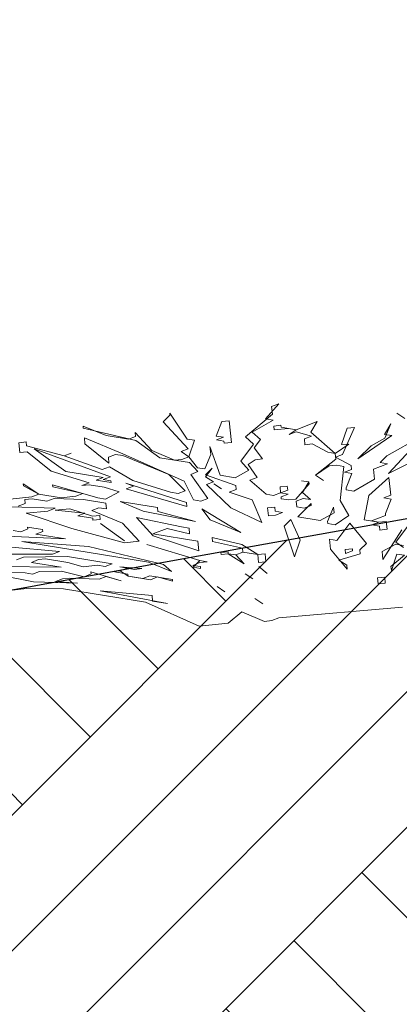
# Model space of a CAD drawing. Header units: millimetres. Extents: x 208545 to 5957542, y -593447 to 257160.
# Tile 19 of 60: x 5934315 to 5934829, y -589538 to -588205. Entities that reach past the tile are written whole.
import ezdxf

# ---------------------------------------------------------------- set-up
doc = ezdxf.new("R2010")
doc.units = ezdxf.units.MM
doc.header["$MEASUREMENT"] = 0
for name, color, linetype, lineweight in [('Opisy - Etykiety_Nr_pióra__1', 7, 'Continuous', 13), ('Sytuacja - Teren_Nr_pióra__1', 7, 'Continuous', 13), ('Sytuacja - Teren_Nr_pióra__21', 7, 'Continuous', 25), ('Wnętrze - Umeblowanie_Nr_pióra__2', 8, 'Continuous', 13)]:
    doc.layers.add(name, color=color, linetype=linetype, lineweight=lineweight)
doc.layers.add('Wnętrze - Umeblowanie', color=7, linetype='Continuous')
doc.dimstyles.new('STYL_AUTOMATYCZNY__3', dxfattribs={"dimtxt": 0.18, "dimasz": 364.8, "dimexe": 0.18, "dimexo": 0.0625, "dimgap": 0, "dimtad": 0, "dimtih": 1, "dimtoh": 1, "dimdec": 4, "dimzin": 0, "dimdsep": 46, "dimcen": 0.09, "dimadec": 0, "dimazin": 0, "dimtfac": 1, "dimtdec": 4, "dimtmove": 0, "dimatfit": 3, "dimldrblk": 'ARROWHEAD_11', "dimfxl": 1, "dimtolj": 1, "dimtzin": 0, "dimarcsym": 0})

# ---------------------------------------------------------------- blocks, each defined once
blk = doc.blocks.new('Krzewy 27[8]_4', base_point=(5934503.4, -589034.4))
at = {"layer": 'Wnętrze - Umeblowanie_Nr_pióra__2', "color": 8, "linetype": 'Continuous', "lineweight": 13}
for p, q in [((5934665.5, -588725), (5934647.8, -588745.6)), ((5934656, -588728.7), (5934665.5, -588725)), ((5934518.2, -588740.3), (5934518, -588737.6)), ((5934518, -588737.6), (5934541.5, -588772.8)), ((5934620.6, -588769.9), (5934657.1, -588739.3)), ((5934657.1, -588739.3), (5934656, -588728.7)), ((5934825.7, -588737.9), (5934836.4, -588744.8)), ((5934836.4, -588744.8), (5934825.7, -588737.9)), ((5934509.2, -588749.3), (5934518.2, -588740.3)), ((5934542.8, -588786.1), (5934509.2, -588749.3)), ((5934580.7, -588768.7), (5934588.6, -588749.1)), ((5934588.6, -588749.1), (5934598.5, -588748.1)), ((5934598.5, -588748.1), (5934601.5, -588777.3)), ((5934657.9, -588747.3), (5934629.8, -588763.6)), ((5934647.8, -588745.6), (5934657.9, -588747.3)), ((5934689.1, -588760.1), (5934717.7, -588749.1)), ((5934717.7, -588749.1), (5934709.2, -588763.4)), ((5934817.3, -588752.2), (5934808.8, -588766.5)), ((5934809.4, -588771.8), (5934817.3, -588752.2)), ((5934811.9, -588795.7), (5934886.9, -588753)), ((5934400.9, -588757.9), (5934400.7, -588755.2)), ((5934400.7, -588755.2), (5934431.8, -588768.1)), ((5934472.2, -588774.6), (5934400.9, -588757.9)), ((5934471.6, -588769.3), (5934471.1, -588764)), ((5934471.1, -588764), (5934493.5, -588788.5)), ((5934629.8, -588763.6), (5934640.8, -588773.2)), ((5934658.8, -588755.2), (5934668.6, -588754.2)), ((5934659.3, -588760.5), (5934658.8, -588755.2)), ((5934679, -588758.5), (5934659.3, -588760.5)), ((5934668.6, -588754.2), (5934668.9, -588756.9)), ((5934668.9, -588756.9), (5934689.1, -588760.1)), ((5934689.1, -588760.1), (5934679, -588758.5)), ((5934679.8, -588766.5), (5934689.1, -588760.1)), ((5934689.3, -588762.8), (5934679.8, -588766.5)), ((5934709.8, -588768.7), (5934689.3, -588762.8)), ((5934709.2, -588763.4), (5934742, -588792.2)), ((5934750.7, -588780.3), (5934758.3, -588758)), ((5934768.2, -588757.3), (5934752.1, -588793.8)), ((5934758.3, -588758), (5934768.2, -588757.3)), ((5934808.8, -588766.5), (5934818.9, -588768.1)), ((5934313.6, -588777.7), (5934323.5, -588776.6)), ((5934315, -588790.9), (5934313.6, -588777.7)), ((5934323.5, -588776.6), (5934324, -588782)), ((5934403.1, -588779.1), (5934402.3, -588771.1)), ((5934402.3, -588771.1), (5934454.2, -588792.6)), ((5934435.6, -588805.3), (5934403.1, -588779.1)), ((5934431.8, -588768.1), (5934462.1, -588773)), ((5934462.1, -588773), (5934471.6, -588769.3)), ((5934504.4, -588798.1), (5934472.2, -588774.6)), ((5934541.5, -588772.8), (5934551.6, -588774.4)), ((5934551.6, -588774.4), (5934543.9, -588796.7)), ((5934590.8, -588770.3), (5934580.7, -588768.7)), ((5934581.3, -588774), (5934590.8, -588770.3)), ((5934591.4, -588775.6), (5934581.3, -588774)), ((5934591.7, -588778.3), (5934591.4, -588775.6)), ((5934601.5, -588777.3), (5934591.7, -588778.3)), ((5934614.1, -588802.8), (5934631.5, -588779.5)), ((5934631.5, -588779.5), (5934620.6, -588769.9)), ((5934640.8, -588773.2), (5934632.1, -588784.8)), ((5934700.3, -588772.4), (5934709.8, -588768.7)), ((5934701.1, -588780.4), (5934700.3, -588772.4)), ((5934710.9, -588779.3), (5934701.1, -588780.4)), ((5934731.9, -588790.6), (5934710.9, -588779.3)), ((5934742, -588792.2), (5934760.6, -588779.5)), ((5934760.6, -588779.5), (5934750.7, -588780.3)), ((5934818.9, -588768.1), (5934772.6, -588799.8)), ((5934790.6, -588781.8), (5934809.4, -588771.8)), ((5934324.8, -588789.9), (5934315, -588790.9)), ((5934324, -588782), (5934375, -588795.4)), ((5934357.3, -588816.1), (5934324.8, -588789.9)), ((5934377.3, -588816.7), (5934334.4, -588786.2)), ((5934334.4, -588786.2), (5934437.6, -588823.8)), ((5934375, -588795.4), (5934384.6, -588791.8)), ((5934384.6, -588791.8), (5934375, -588795.4)), ((5934454.2, -588792.6), (5934537.4, -588829.6)), ((5934493.5, -588788.5), (5934524.6, -588801.4)), ((5934533.3, -588789.7), (5934542.8, -588786.1)), ((5934543.9, -588796.7), (5934533.3, -588789.7)), ((5934573.4, -588793.6), (5934572.3, -588783)), ((5934572.3, -588783), (5934586.3, -588821.8)), ((5934632.1, -588784.8), (5934643.5, -588799.8)), ((5934742, -588792.2), (5934731.9, -588790.6)), ((5934742.8, -588800.2), (5934742, -588792.2)), ((5934772.6, -588799.8), (5934790.6, -588781.8)), ((5934814.4, -588819.6), (5934850.1, -588781)), ((5934375, -588795.4), (5934426.6, -588814.2)), ((5934444.3, -588793.6), (5934434.8, -588797.3)), ((5934434.8, -588797.3), (5934435.6, -588805.3)), ((5934454.4, -588795.2), (5934444.3, -588793.6)), ((5934516.7, -588821), (5934454.4, -588795.2)), ((5934544.8, -588804.7), (5934504.4, -588798.1)), ((5934524.6, -588801.4), (5934534.4, -588800.4)), ((5934534.4, -588800.4), (5934543.9, -588796.7)), ((5934543.9, -588796.7), (5934555.4, -588811.6)), ((5934556, -588816.9), (5934544.8, -588804.7)), ((5934565.5, -588813.2), (5934573.4, -588793.6)), ((5934625.3, -588815.1), (5934614.1, -588802.8)), ((5934633.7, -588800.8), (5934624.4, -588807.1)), ((5934643.5, -588799.8), (5934633.7, -588800.8)), ((5934715.3, -588821.8), (5934742.8, -588800.2)), ((5934752.1, -588793.8), (5934742.6, -588797.5)), ((5934742.6, -588797.5), (5934763.6, -588808.8)), ((5934793.9, -588813.7), (5934813, -588806.3)), ((5934802.9, -588804.7), (5934811.9, -588795.7)), ((5934813, -588806.3), (5934802.9, -588804.7)), ((5934861.5, -588795.9), (5934814.4, -588819.6)), ((5934408.7, -588832.2), (5934357.3, -588816.1)), ((5934427.7, -588824.9), (5934377.3, -588816.7)), ((5934426.6, -588814.2), (5934436.2, -588810.6)), ((5934436.2, -588810.6), (5934467.9, -588828.7)), ((5934546.4, -588820.6), (5934556, -588816.9)), ((5934555.4, -588811.6), (5934565.5, -588813.2)), ((5934575.3, -588812.2), (5934566.3, -588821.2)), ((5934566.6, -588823.9), (5934575.3, -588812.2)), ((5934606.5, -588825.1), (5934625.3, -588815.1)), ((5934624.4, -588807.1), (5934636.2, -588824.7)), ((5934733.9, -588809.2), (5934715.3, -588821.8)), ((5934743.7, -588808.1), (5934733.9, -588809.2)), ((5934753.8, -588809.8), (5934743.7, -588808.1)), ((5934748.6, -588855.9), (5934753.8, -588809.8)), ((5934764.1, -588814.1), (5934754.6, -588817.7)), ((5934754.6, -588817.7), (5934764.7, -588819.4)), ((5934764.7, -588819.4), (5934756.8, -588839)), ((5934763.6, -588808.8), (5934764.1, -588814.1)), ((5934795.3, -588826.9), (5934793.9, -588813.7)), ((5934319.7, -588836.1), (5934319.4, -588833.4)), ((5934319.4, -588833.4), (5934340.7, -588847.3)), ((5934399.1, -588835.9), (5934408.7, -588832.2)), ((5934418.2, -588828.5), (5934427.7, -588824.9)), ((5934438.4, -588831.8), (5934418.2, -588828.5)), ((5934437.6, -588823.8), (5934428, -588827.5)), ((5934428, -588827.5), (5934438.1, -588829.2)), ((5934438.1, -588829.2), (5934438.4, -588831.8)), ((5934468.7, -588836.7), (5934458.3, -588832.4)), ((5934458.3, -588832.4), (5934540.5, -588858.8)), ((5934467.9, -588828.7), (5934519.2, -588844.9)), ((5934538.8, -588842.9), (5934516.7, -588821)), ((5934537.4, -588829.6), (5934550, -588855.1)), ((5934569.7, -588853.1), (5934546.4, -588820.6)), ((5934566.3, -588821.2), (5934607.6, -588835.7)), ((5934577.3, -588830.8), (5934566.6, -588823.9)), ((5934567.7, -588834.5), (5934577.3, -588830.8)), ((5934588.2, -588840.4), (5934577.5, -588833.5)), ((5934577.5, -588833.5), (5934588.2, -588840.4)), ((5934586.3, -588821.8), (5934606.5, -588825.1)), ((5934636.2, -588824.7), (5934626.6, -588828.4)), ((5934626.6, -588828.4), (5934648.5, -588847.6)), ((5934688.9, -588854.1), (5934706.6, -588833.5)), ((5934706.3, -588830.8), (5934696.2, -588829.2)), ((5934696.2, -588829.2), (5934706.3, -588830.8)), ((5934706.3, -588830.8), (5934697.9, -588845.1)), ((5934706.6, -588833.5), (5934706.3, -588830.8)), ((5934715.3, -588821.8), (5934726, -588828.8)), ((5934726, -588828.8), (5934715.3, -588821.8)), ((5934767.2, -588843.3), (5934795.3, -588826.9)), ((5934787.7, -588849.2), (5934814.9, -588824.9)), ((5934814.9, -588824.9), (5934817.4, -588848.8)), ((5934340.7, -588847.3), (5934319.7, -588836.1)), ((5934359.5, -588837.3), (5934359.3, -588834.7)), ((5934359.3, -588834.7), (5934420.7, -588852.4)), ((5934400.2, -588846.5), (5934359.5, -588837.3)), ((5934390.7, -588850.2), (5934400.2, -588846.5)), ((5934408.9, -588834.9), (5934399.1, -588835.9)), ((5934429.1, -588838.1), (5934408.9, -588834.9)), ((5934449.6, -588844.1), (5934429.1, -588838.1)), ((5934430.8, -588854.1), (5934449.6, -588844.1)), ((5934459.1, -588840.4), (5934468.7, -588836.7)), ((5934541, -588864.1), (5934459.1, -588840.4)), ((5934519.2, -588844.9), (5934529.3, -588846.5)), ((5934529.3, -588846.5), (5934538.8, -588842.9)), ((5934600.8, -588865.9), (5934567.7, -588834.5)), ((5934608.1, -588841), (5934598.6, -588844.7)), ((5934598.6, -588844.7), (5934629.4, -588854.9)), ((5934607.6, -588835.7), (5934608.1, -588841)), ((5934658.6, -588849.2), (5934668.1, -588845.5)), ((5934667.3, -588837.6), (5934677.1, -588836.5)), ((5934668.1, -588845.5), (5934667.3, -588837.6)), ((5934677.7, -588841.8), (5934668.1, -588845.5)), ((5934668.1, -588845.5), (5934678.2, -588847.2)), ((5934677.1, -588836.5), (5934677.7, -588841.8)), ((5934697.9, -588845.1), (5934708.8, -588854.7)), ((5934756.8, -588839), (5934757.1, -588841.6)), ((5934757.1, -588841.6), (5934767.2, -588843.3)), ((5934301.7, -588854.1), (5934331.2, -588851)), ((5934312.6, -588863.7), (5934322.2, -588860)), ((5934321.6, -588854.7), (5934331.5, -588853.7)), ((5934322.2, -588860), (5934321.6, -588854.7)), ((5934331.2, -588851), (5934340.7, -588847.3)), ((5934331.5, -588853.7), (5934351.7, -588856.9)), ((5934340.7, -588847.3), (5934371, -588852.2)), ((5934351.7, -588856.9), (5934361.2, -588853.3)), ((5934361.2, -588853.3), (5934401, -588854.5)), ((5934371, -588852.2), (5934390.7, -588850.2)), ((5934401, -588854.5), (5934431.3, -588859.4)), ((5934420.7, -588852.4), (5934430.8, -588854.1)), ((5934431.3, -588859.4), (5934432.2, -588867.4)), ((5934482.1, -588870.2), (5934451, -588857.3)), ((5934451, -588857.3), (5934501.5, -588865.5)), ((5934540.5, -588858.8), (5934541, -588864.1)), ((5934550, -588855.1), (5934560.1, -588856.7)), ((5934560.1, -588856.7), (5934569.7, -588853.1)), ((5934629.4, -588854.9), (5934642.5, -588885.8)), ((5934648.5, -588847.6), (5934658.6, -588849.2)), ((5934678.2, -588847.2), (5934668.7, -588850.8)), ((5934668.7, -588850.8), (5934669, -588853.5)), ((5934669, -588853.5), (5934679.1, -588855.1)), ((5934679.1, -588855.1), (5934688.9, -588854.1)), ((5934698.7, -588853.1), (5934689.2, -588856.8)), ((5934689.2, -588856.8), (5934690, -588864.7)), ((5934709.4, -588860), (5934691.4, -588878)), ((5934708.8, -588854.7), (5934698.7, -588853.1)), ((5934709.6, -588862.7), (5934709.4, -588860)), ((5934760.7, -588876.2), (5934748.6, -588855.9)), ((5934781.1, -588882.1), (5934787.7, -588849.2)), ((5934817.4, -588848.8), (5934807.8, -588852.5)), ((5934807.8, -588852.5), (5934817.9, -588854.1)), ((5934817.9, -588854.1), (5934810.1, -588873.7)), ((5934362.6, -588866.5), (5934302.8, -588864.7)), ((5934323.6, -588873.3), (5934353, -588870.2)), ((5934385.3, -588893.7), (5934323.6, -588873.3)), ((5934353, -588870.2), (5934362.6, -588866.5)), ((5934362.9, -588869.2), (5934382.5, -588867.1)), ((5934403, -588873.1), (5934362.9, -588869.2)), ((5934382.5, -588867.1), (5934413.3, -588877.4)), ((5934393.4, -588876.7), (5934403, -588873.1)), ((5934422.1, -588865.7), (5934412.5, -588869.4)), ((5934412.5, -588869.4), (5934454, -588886.6)), ((5934432.2, -588867.4), (5934422.1, -588865.7)), ((5934553, -588884.3), (5934482.1, -588870.2)), ((5934501.5, -588865.5), (5934502, -588870.8)), ((5934502, -588870.8), (5934553, -588884.3)), ((5934572.7, -588882.3), (5934561.2, -588867.4)), ((5934561.2, -588867.4), (5934614.2, -588899.4)), ((5934642.5, -588885.8), (5934600.8, -588865.9)), ((5934650.4, -588866.1), (5934660.3, -588865.1)), ((5934651.5, -588876.8), (5934650.4, -588866.1)), ((5934660.3, -588865.1), (5934660.8, -588870.4)), ((5934660.8, -588870.4), (5934670.9, -588872.1)), ((5934670.9, -588872.1), (5934661.4, -588875.7)), ((5934690, -588864.7), (5934700.1, -588866.4)), ((5934700.1, -588866.4), (5934709.6, -588862.7)), ((5934721.7, -588882.9), (5934740.5, -588872.9)), ((5934739.6, -588864.9), (5934731.8, -588884.5)), ((5934740.5, -588872.9), (5934739.6, -588864.9)), ((5934413.6, -588880), (5934393.4, -588876.7)), ((5934413.3, -588877.4), (5934423.2, -588876.3)), ((5934413.9, -588882.7), (5934413.6, -588880)), ((5934423.7, -588881.7), (5934413.9, -588882.7)), ((5934423.2, -588876.3), (5934423.7, -588881.7)), ((5934454, -588886.6), (5934476.4, -588911.1)), ((5934495.5, -588903.7), (5934473.1, -588879.2)), ((5934473.1, -588879.2), (5934534, -588891.7)), ((5934614.2, -588899.4), (5934572.7, -588882.3)), ((5934661.4, -588875.7), (5934651.5, -588876.8)), ((5934672.8, -588890.7), (5934681.8, -588881.7)), ((5934681.8, -588881.7), (5934694.7, -588909.9)), ((5934691.4, -588878), (5934721.7, -588882.9)), ((5934731.8, -588884.5), (5934732, -588887.2)), ((5934742.1, -588888.8), (5934760.7, -588876.2)), ((5934744.3, -588910.1), (5934761.8, -588886.8)), ((5934761.8, -588886.8), (5934784.5, -588914)), ((5934801.3, -588885.4), (5934781.1, -588882.1)), ((5934810.3, -588876.4), (5934791.2, -588883.7)), ((5934791.2, -588883.7), (5934801.3, -588885.4)), ((5934791.8, -588889), (5934801.3, -588885.4)), ((5934801.3, -588885.4), (5934811.2, -588884.3)), ((5934810.1, -588873.7), (5934810.3, -588876.4)), ((5934811.2, -588884.3), (5934812.3, -588895)), ((5934306.1, -588896.6), (5934316.2, -588898.2)), ((5934316.2, -588898.2), (5934325.8, -588894.5)), ((5934325.8, -588894.5), (5934325.5, -588891.9)), ((5934325.5, -588891.9), (5934345.7, -588895.1)), ((5934346, -588897.8), (5934336.4, -588901.5)), ((5934345.7, -588895.1), (5934346, -588897.8)), ((5934456.8, -588913.1), (5934385.3, -588893.7)), ((5934424.3, -588887), (5934456.5, -588910.5)), ((5934456.5, -588910.5), (5934424.3, -588887)), ((5934514.3, -588893.7), (5934495.2, -588901.1)), ((5934544.9, -588901.3), (5934514.3, -588893.7)), ((5934534, -588891.7), (5934544.1, -588893.3)), ((5934544.1, -588893.3), (5934544.9, -588901.3)), ((5934687.1, -588932.1), (5934672.8, -588890.7)), ((5934732, -588887.2), (5934742.1, -588888.8)), ((5934801.9, -588890.7), (5934791.8, -588889)), ((5934802.4, -588896), (5934801.9, -588890.7)), ((5934812.3, -588895), (5934802.4, -588896)), ((5934806.6, -588935.8), (5934832.2, -588895.6)), ((5934841.4, -588889.2), (5934824, -588912.5)), ((5934376.8, -588908), (5934287, -588903.9)), ((5934347.9, -588916.4), (5934317.6, -588911.5)), ((5934317.6, -588911.5), (5934407.7, -588918.2)), ((5934336.4, -588901.5), (5934376.8, -588908)), ((5934476.4, -588911.1), (5934456.8, -588913.1)), ((5934495.2, -588901.1), (5934555.8, -588910.9)), ((5934557.2, -588924.2), (5934495.5, -588903.7)), ((5934555.8, -588910.9), (5934557.2, -588924.2)), ((5934575.7, -588911.5), (5934575.2, -588906.2)), ((5934575.2, -588906.2), (5934615.8, -588915.4)), ((5934616.4, -588920.7), (5934575.7, -588911.5)), ((5934694.7, -588909.9), (5934687.1, -588932.1)), ((5934735.6, -588921.7), (5934734.2, -588908.4)), ((5934734.2, -588908.4), (5934744.3, -588910.1)), ((5934824, -588912.5), (5934834.7, -588919.5)), ((5934368.7, -588925), (5934298.5, -588918.8)), ((5934489.3, -588939.3), (5934347.9, -588916.4)), ((5934359.1, -588928.6), (5934368.7, -588925)), ((5934407.7, -588918.2), (5934509.5, -588942.5)), ((5934558.6, -588937.4), (5934486.8, -588915.4)), ((5934486.8, -588915.4), (5934558.6, -588937.4)), ((5934587.2, -588926.4), (5934597, -588925.4)), ((5934587.5, -588929.1), (5934587.2, -588926.4)), ((5934597, -588925.4), (5934597.3, -588928)), ((5934616.9, -588926), (5934607.4, -588929.7)), ((5934607.4, -588929.7), (5934616.9, -588926)), ((5934615.8, -588915.4), (5934637.1, -588929.3)), ((5934616.9, -588926), (5934616.4, -588920.7)), ((5934637.1, -588929.3), (5934616.9, -588926)), ((5934758.3, -588948.9), (5934735.6, -588921.7)), ((5934755.5, -588922.3), (5934765.4, -588921.3)), ((5934756.1, -588927.6), (5934755.5, -588922.3)), ((5934765.6, -588924), (5934756.1, -588927.6)), ((5934765.4, -588921.3), (5934765.6, -588924)), ((5934784.5, -588914), (5934775.5, -588922.9)), ((5934775.5, -588922.9), (5934776, -588928.3)), ((5934824.3, -588915.2), (5934805.5, -588925.2)), ((5934805.5, -588925.2), (5934806.6, -588935.8)), ((5934834.4, -588916.8), (5934824.3, -588915.2)), ((5934279.7, -588928.8), (5934359.1, -588928.6)), ((5934310.3, -588936.4), (5934319.8, -588932.7)), ((5934319.8, -588932.7), (5934379.3, -588931.9)), ((5934340, -588936), (5934330.5, -588939.7)), ((5934330.5, -588939.7), (5934370.9, -588946.2)), ((5934349.8, -588935), (5934340, -588936)), ((5934380.1, -588939.9), (5934349.8, -588935)), ((5934379.3, -588931.9), (5934439.9, -588941.7)), ((5934400.6, -588945.8), (5934380.1, -588939.9)), ((5934520.4, -588952.1), (5934489.3, -588939.3)), ((5934558.8, -588940.1), (5934549.3, -588943.8)), ((5934549.6, -588946.4), (5934558.6, -588937.4)), ((5934558.6, -588937.4), (5934568.7, -588939.1)), ((5934568.7, -588939.1), (5934558.8, -588940.1)), ((5934597.3, -588928), (5934587.5, -588929.1)), ((5934618.6, -588941.9), (5934597.3, -588928)), ((5934597.3, -588928), (5934607.4, -588929.7)), ((5934607.4, -588929.7), (5934618.6, -588941.9)), ((5934637.1, -588929.3), (5934647, -588928.2)), ((5934638.2, -588939.9), (5934637.1, -588929.3)), ((5934648.1, -588938.9), (5934638.2, -588939.9)), ((5934647, -588928.2), (5934648.1, -588938.9)), ((5934776, -588928.3), (5934747.1, -588936.6)), ((5934747.1, -588936.6), (5934757.7, -588943.6)), ((5934835.8, -588930.1), (5934817.5, -588945.4)), ((5934818.1, -588950.7), (5934825.7, -588928.5)), ((5934825.7, -588928.5), (5934835.8, -588930.1)), ((5934370.9, -588946.2), (5934251.6, -588945.2)), ((5934333.2, -588966.2), (5934262.3, -588952.1)), ((5934262.3, -588952.1), (5934322, -588954)), ((5934332.1, -588955.6), (5934341.7, -588951.9)), ((5934341.7, -588951.9), (5934371.4, -588951.5)), ((5934371.4, -588951.5), (5934402, -588959.1)), ((5934420.2, -588943.7), (5934400.6, -588945.8)), ((5934411.5, -588955.4), (5934411.2, -588952.7)), ((5934411.2, -588952.7), (5934452.2, -588964.6)), ((5934430.3, -588945.4), (5934420.2, -588943.7)), ((5934439.9, -588941.7), (5934430.3, -588945.4)), ((5934441, -588952.3), (5934450.8, -588951.3)), ((5934461.2, -588955.6), (5934441, -588952.3)), ((5934460.4, -588947.6), (5934450.3, -588946)), ((5934450.3, -588946), (5934480.3, -588948.2)), ((5934460.4, -588947.6), (5934450.8, -588951.3)), ((5934450.8, -588951.3), (5934460.4, -588947.6)), ((5934450.8, -588951.3), (5934461.5, -588958.3)), ((5934470.4, -588949.3), (5934460.4, -588947.6)), ((5934480.3, -588948.2), (5934470.4, -588949.3)), ((5934509.5, -588942.5), (5934520.4, -588952.1)), ((5934549.3, -588943.8), (5934559.4, -588945.4)), ((5934559.7, -588948.1), (5934549.6, -588946.4)), ((5934559.4, -588945.4), (5934559.7, -588948.1)), ((5934638.8, -588945.2), (5934649.7, -588954.8)), ((5934649.7, -588954.8), (5934638.8, -588945.2)), ((5934757.7, -588943.6), (5934758.3, -588948.9)), ((5934817.5, -588945.4), (5934818.1, -588950.7)), ((5934322, -588954), (5934332.1, -588955.6)), ((5934393, -588968.1), (5934333.2, -588966.2)), ((5934372.5, -588962.1), (5934363, -588965.8)), ((5934363, -588965.8), (5934393, -588968.1)), ((5934382.3, -588961.1), (5934372.5, -588962.1)), ((5934422.2, -588962.3), (5934382.3, -588961.1)), ((5934402, -588959.1), (5934411.5, -588955.4)), ((5934431.7, -588958.7), (5934422.2, -588962.3)), ((5934452.2, -588964.6), (5934431.7, -588958.7)), ((5934461.5, -588958.3), (5934461.2, -588955.6)), ((5934461.5, -588958.3), (5934481.7, -588961.5)), ((5934491.7, -588963.2), (5934461.5, -588958.3)), ((5934481.7, -588961.5), (5934491.2, -588957.9)), ((5934491.2, -588957.9), (5934521.5, -588962.8)), ((5934501.3, -588959.5), (5934491.7, -588963.2)), ((5934521.8, -588965.4), (5934501.3, -588959.5)), ((5934521.5, -588962.8), (5934521.8, -588965.4)), ((5934620, -588955.2), (5934630.6, -588962.2)), ((5934630.6, -588962.2), (5934620, -588955.2)), ((5934799.2, -588960.7), (5934809.1, -588959.7)), ((5934800.1, -588968.7), (5934799.2, -588960.7)), ((5934809.1, -588959.7), (5934809.9, -588967.7)), ((5934324.2, -588975.2), (5934304.6, -588977.2)), ((5934373.9, -588975.4), (5934324.2, -588975.2)), ((5934485, -588993.4), (5934373.9, -588975.4)), ((5934515, -588995.6), (5934423.8, -588978.3)), ((5934423.8, -588978.3), (5934494, -588984.4)), ((5934592.7, -588979.5), (5934582.1, -588972.6)), ((5934582.1, -588972.6), (5934592.7, -588979.5)), ((5934809.9, -588967.7), (5934800.1, -588968.7)), ((5934557.8, -589026.1), (5934485, -588993.4)), ((5934494, -588984.4), (5934494.8, -588992.4)), ((5934494.8, -588992.4), (5934515, -588995.6)), ((5934633.4, -588988.7), (5934644, -588995.7)), ((5934644, -588995.7), (5934633.4, -588988.7)), ((5934615.4, -589006.7), (5934597.1, -589022)), ((5934646.5, -589019.6), (5934615.4, -589006.7)), ((5934833.1, -589000.2), (5934665.9, -589014.9)), ((5934656.3, -589018.5), (5934646.5, -589019.6)), ((5934665.9, -589014.9), (5934656.3, -589018.5)), ((5934597.1, -589022), (5934557.8, -589026.1))]:
    blk.add_line(p, q, dxfattribs=at)
blk = doc.blocks.new('ARROWHEAD_11')
at = {"color": 0, "linetype": 'Continuous', "lineweight": 0}
blk.add_line((0, 0), (-1, 0), dxfattribs=at)
at = {"color": 0, "linetype": 'Continuous', "lineweight": 0, "const_width": 0.25, "flags": 128}
blk.add_lwpolyline([(-0.125, 0, 1), (0.125, 0, 1)], format="xyb", close=True, dxfattribs=at)

msp = doc.modelspace()

# ---------------------------------------------------------------- hatches: boundary and pattern name
at = {"layer": 'Sytuacja - Teren_Nr_pióra__1', "linetype": 'Continuous', "lineweight": 13}
h = msp.add_hatch(dxfattribs=at)
h.set_pattern_fill('Grunt_0004', style=0, pattern_type=2)
h.set_pattern_definition([(45, (5682170.8, -588257), (-275.77163, 275.77163), []), (45, (5682078.9, -588165.1), (-551.5433, 551.5433), []), (45, (5681986.94, -588073.15), (-551.5433, 551.5433), []), (135, (5681895.02, -587981.22), (91.92388, 91.92388), [390, -390])])
h.paths.add_polyline_path([(5931862.677, -589453.385), (5930871.848, -589656.995), (5929652.054, -589807.907), (5928955.771, -589893.729), (5928444.349, -589956.995), (5928744.349, -590256.995), (5951398.605, -590256.995), (5951698.605, -589956.995), (5951684.898, -589956.995), (5951676.487, -589956.995), (5951665.82, -589956.995), (5950125.283, -589770.263), (5949211.104, -589656.995), (5948071.86, -589423.501), (5946760.917, -589156.995), (5944964.046, -588824.483), (5944590.303, -588756.995), (5944068.611, -588685.116), (5942349.934, -588456.995), (5940606.307, -588272.103), (5940469.17, -588256.995), (5940373.013, -588256.995), (5940155.682, -588256.995), (5939459.574, -588256.995), (5939037.185, -588303.823), (5937725.854, -588456.995), (5936480.001, -588626.534), (5935527.542, -588756.995), (5934539.263, -588934.142), (5933313.52, -589156.995)])

# ---------------------------------------------------------------- linework, layer by layer
at = {"layer": 'Sytuacja - Teren_Nr_pióra__21', "color": 7, "linetype": 'Continuous', "lineweight": 25}
for p, q in [((5934539.263, -588934.142), (5935527.542, -588756.995)), ((5933313.52, -589156.995), (5934539.263, -588934.142))]:
    msp.add_line(p, q, dxfattribs=at)

# ---------------------------------------------------------------- block references
at = {"layer": 'Wnętrze - Umeblowanie', "color": 104, "linetype": 'Continuous', "lineweight": 13, "true_color": 0x029e21}
msp.add_blockref('Krzewy 27[8]_4', (5934503.361, -589034.392), dxfattribs=at)

# ---------------------------------------------------------------- leaders
at = {"layer": 'Opisy - Etykiety_Nr_pióra__1', "color": 7, "linetype": 'Continuous', "lineweight": 13, "annotation_type": 0, "has_hookline": 1, "hookline_direction": 0, "text_width": 5228.5}
msp.add_leader([(5933713.943, -588803.485), (5933713.943, -586002.559), (5934536.069, -586014.753)], dimstyle='STYL_AUTOMATYCZNY__3', dxfattribs=at)

doc.saveas('drawing.dxf')
